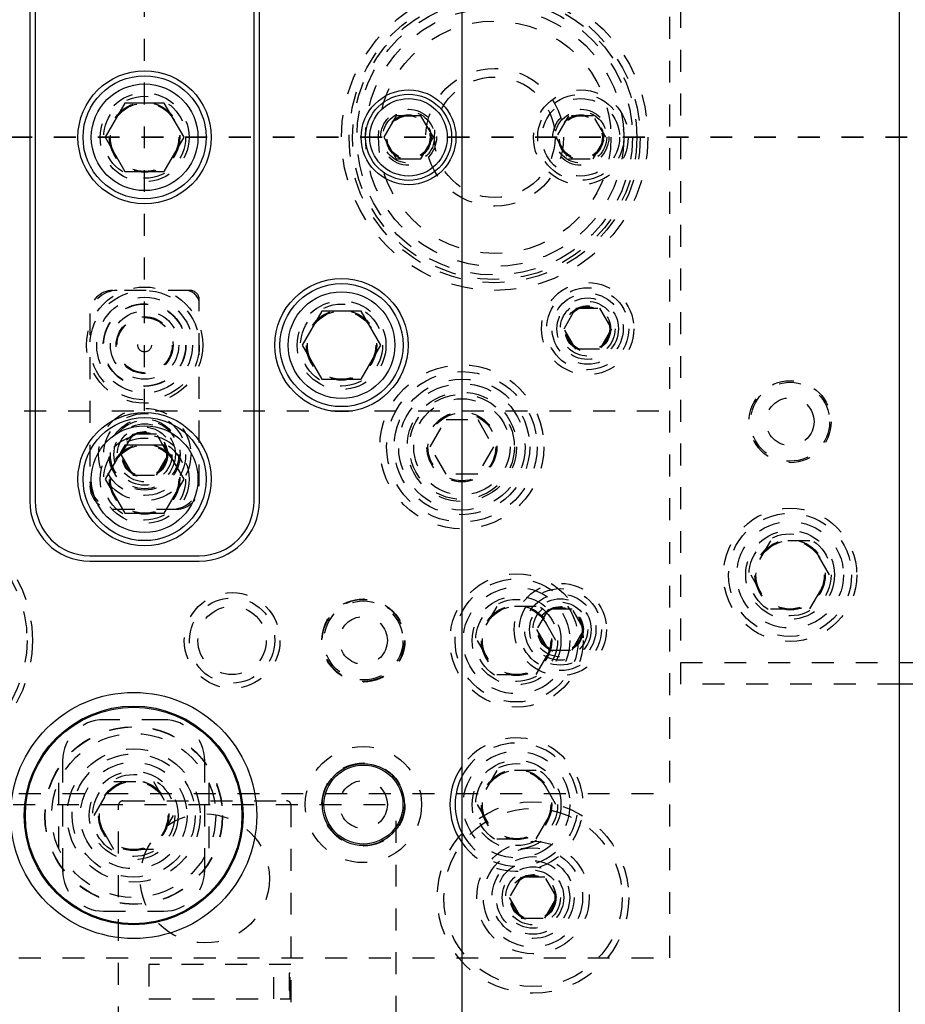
# Model space of a CAD drawing. Header units: inches. Extents: x 1772 to 2706, y -534 to -52.
# Tile 179 of 256: x 1915.11 to 1919.15, y -441.81 to -437.31. Entities that reach past the tile are written whole.
import ezdxf

# ---------------------------------------------------------------- set-up
doc = ezdxf.new("R2010")
doc.units = ezdxf.units.IN
doc.header["$LTSCALE"] = 0.5
doc.header["$MEASUREMENT"] = 0
doc.linetypes.add('HIDDEN', pattern=[0.225, 0.15, -0.075])
doc.linetypes.add('PHANTOM', pattern=[0.25, 0.125, -0.025, 0.025, -0.025, 0.025, -0.025])
doc.layers.add('SID-M-H', color=4, linetype='HIDDEN')
doc.layers.add('SID-M-S', color=105, linetype='Continuous')

msp = doc.modelspace()

# ---------------------------------------------------------------- linework, layer by layer
at = {"color": 7, "linetype": 'PHANTOM', "lineweight": 35}
msp.add_line((1931.36397, -437.85102), (1866.92985, -437.85102), dxfattribs=at)
at = {"layer": 'SID-M-H'}
for p, q in [((1918.07841, -441.60102), (1918.07841, -434.10102)), ((1918.12841, -440.35102), (1918.12841, -435.35102)), ((1915.67841, -439.10102), (1915.67841, -436.60102)), ((1917.61528, -437.7526), (1917.55846, -437.85102)), ((1917.72893, -437.7526), (1917.61528, -437.7526)), ((1917.78576, -437.85102), (1917.72893, -437.7526)), ((1917.55846, -437.85102), (1917.61528, -437.94945)), ((1917.72893, -437.94945), (1917.78576, -437.85102)), ((1917.61528, -437.94945), (1917.72893, -437.94945)), ((1915.88591, -438.55102), (1915.53341, -438.55102)), ((1915.92841, -439.44602), (1915.92841, -438.59352)), ((1917.59515, -438.72602), (1917.64928, -438.63227)), ((1917.64928, -438.63227), (1917.75753, -438.63227)), ((1917.75753, -438.63227), (1917.81166, -438.72602)), ((1915.42841, -438.65602), (1915.42841, -439.44602)), ((1917.64928, -438.81977), (1917.59515, -438.72602)), ((1917.81166, -438.72602), (1917.75753, -438.81977)), ((1917.75753, -438.81977), (1917.64928, -438.81977)), ((1875.52841, -439.10102), (1918.07841, -439.10102)), ((1916.98407, -439.26602), (1917.05624, -439.14102)), ((1917.05624, -439.14102), (1917.20058, -439.14102)), ((1917.20058, -439.14102), (1917.27274, -439.26602)), ((1915.62428, -439.20727), (1915.57015, -439.30102)), ((1915.73253, -439.20727), (1915.62428, -439.20727)), ((1915.78666, -439.30102), (1915.73253, -439.20727)), ((1917.05624, -439.39102), (1916.98407, -439.26602)), ((1917.27274, -439.26602), (1917.20058, -439.39102)), ((1915.57015, -439.30102), (1915.62428, -439.39477)), ((1915.73253, -439.39477), (1915.78666, -439.30102)), ((1915.62428, -439.39477), (1915.73253, -439.39477)), ((1917.20058, -439.39102), (1917.05624, -439.39102)), ((1915.53341, -439.55102), (1915.82341, -439.55102)), ((1918.53834, -439.69502), (1918.44827, -439.85102)), ((1918.71847, -439.69502), (1918.53834, -439.69502)), ((1918.80854, -439.85102), (1918.71847, -439.69502)), ((1918.44827, -439.85102), (1918.53834, -440.00702)), ((1918.71847, -440.00702), (1918.80854, -439.85102)), ((1917.28834, -439.99502), (1917.19827, -440.15102)), ((1917.46847, -439.99502), (1917.28834, -439.99502)), ((1917.55854, -440.15102), (1917.46847, -439.99502)), ((1917.52428, -440.00727), (1917.47015, -440.10102)), ((1917.63253, -440.00727), (1917.52428, -440.00727)), ((1917.68666, -440.10102), (1917.63253, -440.00727)), ((1918.53834, -440.00702), (1918.71847, -440.00702)), ((1917.47015, -440.10102), (1917.52428, -440.19477)), ((1917.63253, -440.19477), (1917.68666, -440.10102)), ((1915.14091, -440.15102), (1915.14091, -440.15102)), ((1917.19827, -440.15102), (1917.28834, -440.30702)), ((1917.46847, -440.30702), (1917.55854, -440.15102)), ((1917.52428, -440.19477), (1917.63253, -440.19477)), ((1918.12841, -440.25102), (1919.12841, -440.25102)), ((1917.28834, -440.30702), (1917.46847, -440.30702)), ((1919.12841, -440.35102), (1918.12841, -440.35102)), ((1915.76591, -440.51352), (1915.49091, -440.51352)), ((1915.30341, -440.70102), (1915.30341, -441.20102)), ((1915.95341, -441.20102), (1915.95341, -440.70102)), ((1917.28834, -440.74502), (1917.19827, -440.90102)), ((1917.46847, -440.74502), (1917.28834, -440.74502)), ((1917.55854, -440.90102), (1917.46847, -440.74502)), ((1915.28466, -440.80115), (1915.28466, -441.10089)), ((1915.44827, -440.95102), (1915.53834, -440.79502)), ((1915.53834, -440.79502), (1915.71847, -440.79502)), ((1915.71847, -440.79502), (1915.80854, -440.95102)), ((1915.97216, -440.80115), (1915.97216, -441.10089)), ((1901.70341, -440.85102), (1918.07841, -440.85102)), ((1915.5794, -440.88429), (1916.32743, -440.88429)), ((1915.07841, -440.90102), (1916.82841, -440.90102)), ((1915.55971, -442.12445), (1915.55971, -440.90397)), ((1916.34711, -440.90397), (1916.34711, -442.12445)), ((1916.82841, -442.27602), (1916.82841, -440.90102)), ((1917.19827, -440.90102), (1917.28834, -441.05702)), ((1917.46847, -441.05702), (1917.55854, -440.90102)), ((1915.53834, -441.10702), (1915.44827, -440.95102)), ((1915.80854, -440.95102), (1915.71847, -441.10702)), ((1917.28834, -441.05702), (1917.46847, -441.05702)), ((1915.71847, -441.10702), (1915.53834, -441.10702)), ((1917.39928, -441.23227), (1917.34515, -441.32602)), ((1917.50753, -441.23227), (1917.39928, -441.23227)), ((1917.56166, -441.32602), (1917.50753, -441.23227)), ((1917.34515, -441.32602), (1917.39928, -441.41977)), ((1917.50753, -441.41977), (1917.56166, -441.32602)), ((1915.49091, -441.38852), (1915.76591, -441.38852)), ((1917.39928, -441.41977), (1917.50753, -441.41977)), ((1901.70341, -441.60102), (1918.07841, -441.60102)), ((1916.34711, -441.63232), (1915.69751, -441.63232)), ((1915.69751, -441.63232), (1915.69751, -441.7898)), ((1916.26837, -441.7898), (1916.26837, -441.63232)), ((1916.34318, -441.7898), (1916.34318, -441.63232)), ((1916.33924, -441.67169), (1916.33924, -441.75043)), ((1916.34318, -441.67169), (1916.33924, -441.67169)), ((1915.69751, -441.7898), (1916.34711, -441.7898)), ((1916.33924, -441.75043), (1916.34318, -441.75043))]:
    msp.add_line(p, q, dxfattribs=at)
for centre, radius in [((1917.27841, -437.85102), 0.7), ((1917.27841, -437.85102), 0.665), ((1917.27841, -437.85102), 0.65), ((1917.27841, -437.85102), 0.62992), ((1917.27841, -437.85102), 0.59055), ((1917.27841, -437.85102), 0.5315), ((1917.27841, -437.85102), 0.31496), ((1917.27841, -437.85102), 0.27559), ((1915.67841, -437.85102), 0.203), ((1917.67211, -437.85102), 0.21654), ((1917.67211, -437.85102), 0.19685), ((1915.67841, -437.85102), 0.1875), ((1915.67841, -437.85102), 0.16072), ((1915.67841, -437.85102), 0.16045), ((1915.67841, -437.85102), 0.15993), ((1915.67841, -437.85102), 0.15625), ((1917.67211, -437.85102), 0.17717), ((1916.88471, -437.85102), 0.12795), ((1916.88471, -437.85102), 0.11811), ((1917.67211, -437.85102), 0.12795), ((1917.67211, -437.85102), 0.11811), ((1916.88471, -437.85102), 0.10289), ((1916.88471, -437.85102), 0.10262), ((1916.88471, -437.85102), 0.1021), ((1916.88471, -437.85102), 0.09843), ((1917.67211, -437.85102), 0.10289), ((1917.67211, -437.85102), 0.10262), ((1917.67211, -437.85102), 0.1021), ((1917.67211, -437.85102), 0.09843), ((1915.67841, -438.80102), 0.26562), ((1915.67841, -438.80102), 0.25), ((1917.70341, -438.72602), 0.211), ((1917.70341, -438.72602), 0.1875), ((1915.67841, -438.80102), 0.21875), ((1916.57841, -438.80102), 0.203), ((1917.70341, -438.72602), 0.1625), ((1917.70341, -438.72602), 0.1405), ((1915.67841, -438.80102), 0.18906), ((1915.67841, -438.80102), 0.1875), ((1916.57841, -438.80102), 0.1875), ((1916.57841, -438.80102), 0.16072), ((1916.57841, -438.80102), 0.16045), ((1916.57841, -438.80102), 0.15993), ((1917.70341, -438.72602), 0.125), ((1917.70341, -438.72602), 0.10497), ((1917.70341, -438.72602), 0.1047), ((1917.70341, -438.72602), 0.10418), ((1917.70341, -438.72602), 0.1005), ((1915.67841, -438.80102), 0.15625), ((1915.67841, -438.80102), 0.13), ((1915.67841, -438.80102), 0.127), ((1915.67841, -438.80102), 0.126), ((1916.57841, -438.80102), 0.15625), ((1915.67841, -438.80102), 0.031), ((1917.12841, -439.26602), 0.375), ((1917.12841, -439.26602), 0.34375), ((1917.12841, -439.26602), 0.31), ((1917.12841, -439.26602), 0.28906), ((1918.62841, -439.15102), 0.1875), ((1918.62841, -439.15102), 0.1805), ((1917.12841, -439.26602), 0.25), ((1917.12841, -439.26602), 0.24), ((1917.12841, -439.26602), 0.22), ((1918.62841, -439.15102), 0.1095), ((1915.67841, -439.30102), 0.211), ((1915.67841, -439.30102), 0.1875), ((1915.67841, -439.30102), 0.1625), ((1917.12841, -439.26602), 0.16), ((1917.12841, -439.26602), 0.155), ((1915.67841, -439.30102), 0.15625), ((1915.67841, -439.30102), 0.1405), ((1915.67841, -439.30102), 0.125), ((1915.67841, -439.41352), 0.203), ((1915.67841, -439.41352), 0.1875), ((1915.67841, -439.30102), 0.10497), ((1915.67841, -439.30102), 0.1047), ((1915.67841, -439.30102), 0.10418), ((1915.67841, -439.30102), 0.1005), ((1915.67841, -439.41352), 0.16072), ((1915.67841, -439.41352), 0.16045), ((1915.67841, -439.41352), 0.15993), ((1915.67841, -439.41352), 0.15625), ((1914.57841, -440.15102), 0.5875), ((1914.57841, -440.15102), 0.5625), ((1918.62841, -439.85102), 0.3045), ((1918.62841, -439.85102), 0.28125), ((1918.62841, -439.85102), 0.24375), ((1918.62841, -439.85102), 0.203), ((1918.62841, -439.85102), 0.1875), ((1918.62841, -439.85102), 0.16072), ((1918.62841, -439.85102), 0.16045), ((1918.62841, -439.85102), 0.15993), ((1918.62841, -439.85102), 0.15625), ((1917.37841, -440.15102), 0.3045), ((1917.37841, -440.15102), 0.28125), ((1917.57841, -440.10102), 0.211), ((1916.07841, -440.15102), 0.21875), ((1917.37841, -440.15102), 0.24375), ((1917.37841, -440.15102), 0.203), ((1917.57841, -440.10102), 0.1875), ((1917.57841, -440.10102), 0.1625), ((1916.07841, -440.15102), 0.195), ((1916.67841, -440.15102), 0.19), ((1916.67841, -440.15102), 0.1875), ((1916.67841, -440.15102), 0.1805), ((1917.37841, -440.15102), 0.1875), ((1917.37841, -440.15102), 0.16072), ((1917.37841, -440.15102), 0.16045), ((1917.37841, -440.15102), 0.15993), ((1917.57841, -440.10102), 0.1405), ((1917.57841, -440.10102), 0.125), ((1916.07841, -440.15102), 0.15625), ((1917.37841, -440.15102), 0.15625), ((1917.57841, -440.10102), 0.10497), ((1917.57841, -440.10102), 0.1047), ((1917.57841, -440.10102), 0.10418), ((1917.57841, -440.10102), 0.1005), ((1916.67841, -440.15102), 0.1095), ((1915.62841, -440.95102), 0.40625), ((1915.62841, -440.95102), 0.405), ((1915.62841, -440.95102), 0.375), ((1915.62841, -440.95102), 0.3045), ((1916.67841, -440.90102), 0.26565), ((1917.37841, -440.90102), 0.24375), ((1915.62841, -440.95102), 0.28125), ((1915.62841, -440.95102), 0.24375), ((1916.67841, -440.90102), 0.19), ((1917.37841, -440.90102), 0.203), ((1917.37841, -440.90102), 0.1875), ((1915.62841, -440.95102), 0.203), ((1917.37841, -440.90102), 0.16072), ((1917.37841, -440.90102), 0.16045), ((1917.37841, -440.90102), 0.15993), ((1917.37841, -440.90102), 0.15625), ((1915.62841, -440.95102), 0.1875), ((1915.62841, -440.95102), 0.16072), ((1915.62841, -440.95102), 0.16045), ((1915.62841, -440.95102), 0.15993), ((1915.62841, -440.95102), 0.15625), ((1916.67841, -440.90102), 0.1095), ((1917.45341, -441.32602), 0.4375), ((1917.45341, -441.32602), 0.4075), ((1915.95341, -441.23862), 0.29528), ((1917.45341, -441.32602), 0.25687), ((1917.45341, -441.32602), 0.22687), ((1917.45341, -441.32602), 0.1875), ((1917.45341, -441.32602), 0.16781), ((1917.45341, -441.32602), 0.1405), ((1917.45341, -441.32602), 0.125), ((1917.45341, -441.32602), 0.10497), ((1917.45341, -441.32602), 0.1047), ((1917.45341, -441.32602), 0.10418), ((1917.45341, -441.32602), 0.1005)]:
    msp.add_circle(centre, radius, dxfattribs=at)
for centre, radius, start, end in [((1915.55341, -438.67602), 0.125, 90, 180), ((1915.53341, -438.65602), 0.105, 90, 180), ((1915.86591, -438.61352), 0.0625, 0, 90), ((1915.88591, -438.59352), 0.0425, 0, 90), ((1915.55341, -439.42602), 0.125, 180, 270), ((1915.53341, -439.44602), 0.105, 180, 270), ((1915.80341, -439.42602), 0.125, 270, 0), ((1915.82341, -439.44602), 0.105, 270, 0), ((1915.49091, -440.70102), 0.1875, 90, 180), ((1915.76591, -440.70102), 0.1875, 0, 90), ((1917.37841, -440.90102), 0.3045, 214.81316, 145.18684), ((1917.37841, -440.90102), 0.28125, 207.26604, 152.73396), ((1915.5794, -440.90397), 0.01969, 90, 180), ((1916.32743, -440.90397), 0.01969, 0, 90), ((1915.49091, -441.20102), 0.1875, 180, 270), ((1915.76591, -441.20102), 0.1875, 270, 0)]:
    msp.add_arc(centre, radius, start, end, dxfattribs=at)
at = {"layer": 'SID-M-S'}
for p, q in [((1917.12841, -428.35102), (1917.12841, -447.35102)), ((1919.12841, -447.35102), (1919.12841, -428.35102)), ((1915.15341, -436.18852), (1915.15341, -439.51352)), ((1915.17841, -436.18852), (1915.17841, -439.51352)), ((1916.17841, -439.51352), (1916.17841, -436.18852)), ((1916.20341, -439.51352), (1916.20341, -436.18852)), ((1915.58834, -437.69502), (1915.49827, -437.85102)), ((1915.76847, -437.69502), (1915.58834, -437.69502)), ((1915.85854, -437.85102), (1915.76847, -437.69502)), ((1916.82788, -437.7526), (1916.77105, -437.85102)), ((1916.94153, -437.7526), (1916.82788, -437.7526)), ((1916.99836, -437.85102), (1916.94153, -437.7526)), ((1915.49827, -437.85102), (1915.58834, -438.00702)), ((1915.76847, -438.00702), (1915.85854, -437.85102)), ((1916.77105, -437.85102), (1916.82788, -437.94945)), ((1916.94153, -437.94945), (1916.99836, -437.85102)), ((1916.82788, -437.94945), (1916.94153, -437.94945)), ((1915.58834, -438.00702), (1915.76847, -438.00702)), ((1916.48834, -438.64502), (1916.39827, -438.80102)), ((1916.66847, -438.64502), (1916.48834, -438.64502)), ((1916.75854, -438.80102), (1916.66847, -438.64502)), ((1916.39827, -438.80102), (1916.48834, -438.95702)), ((1916.66847, -438.95702), (1916.75854, -438.80102)), ((1916.48834, -438.95702), (1916.66847, -438.95702)), ((1915.58834, -439.25752), (1915.49827, -439.41352)), ((1915.76847, -439.25752), (1915.58834, -439.25752)), ((1915.85854, -439.41352), (1915.76847, -439.25752)), ((1915.49827, -439.41352), (1915.58834, -439.56952)), ((1915.76847, -439.56952), (1915.85854, -439.41352)), ((1915.58834, -439.56952), (1915.76847, -439.56952)), ((1915.42841, -439.76352), (1915.92841, -439.76352)), ((1915.42841, -439.78852), (1915.92841, -439.78852)), ((1919.12841, -440.25102), (1925.12841, -440.25102)), ((1925.02841, -440.35102), (1919.12841, -440.35102))]:
    msp.add_line(p, q, dxfattribs=at)
for centre, radius in [((1915.67841, -437.85102), 0.3045), ((1915.67841, -437.85102), 0.28125), ((1915.67841, -437.85102), 0.24375), ((1916.88471, -437.85102), 0.21654), ((1916.88471, -437.85102), 0.19685), ((1916.88471, -437.85102), 0.17717), ((1916.57841, -438.80102), 0.3045), ((1916.57841, -438.80102), 0.28125), ((1916.57841, -438.80102), 0.24375), ((1915.67841, -439.41352), 0.3045), ((1915.67841, -439.41352), 0.28125), ((1915.67841, -439.41352), 0.24375), ((1915.62841, -440.95102), 0.5625), ((1915.62841, -440.95102), 0.5), ((1915.62841, -440.95102), 0.495), ((1916.67841, -440.90102), 0.1875), ((1916.67841, -440.90102), 0.1805)]:
    msp.add_circle(centre, radius, dxfattribs=at)
for centre, radius, start, end in [((1915.42841, -439.51352), 0.275, 180, 270), ((1915.42841, -439.51352), 0.25, 180, 270), ((1915.92841, -439.51352), 0.25, 270, 0), ((1915.92841, -439.51352), 0.275, 270, 0), ((1917.37841, -440.90102), 0.3045, 145.18684, 214.81316), ((1917.37841, -440.90102), 0.28125, 152.73396, 207.26604)]:
    msp.add_arc(centre, radius, start, end, dxfattribs=at)

doc.saveas('drawing.dxf')
